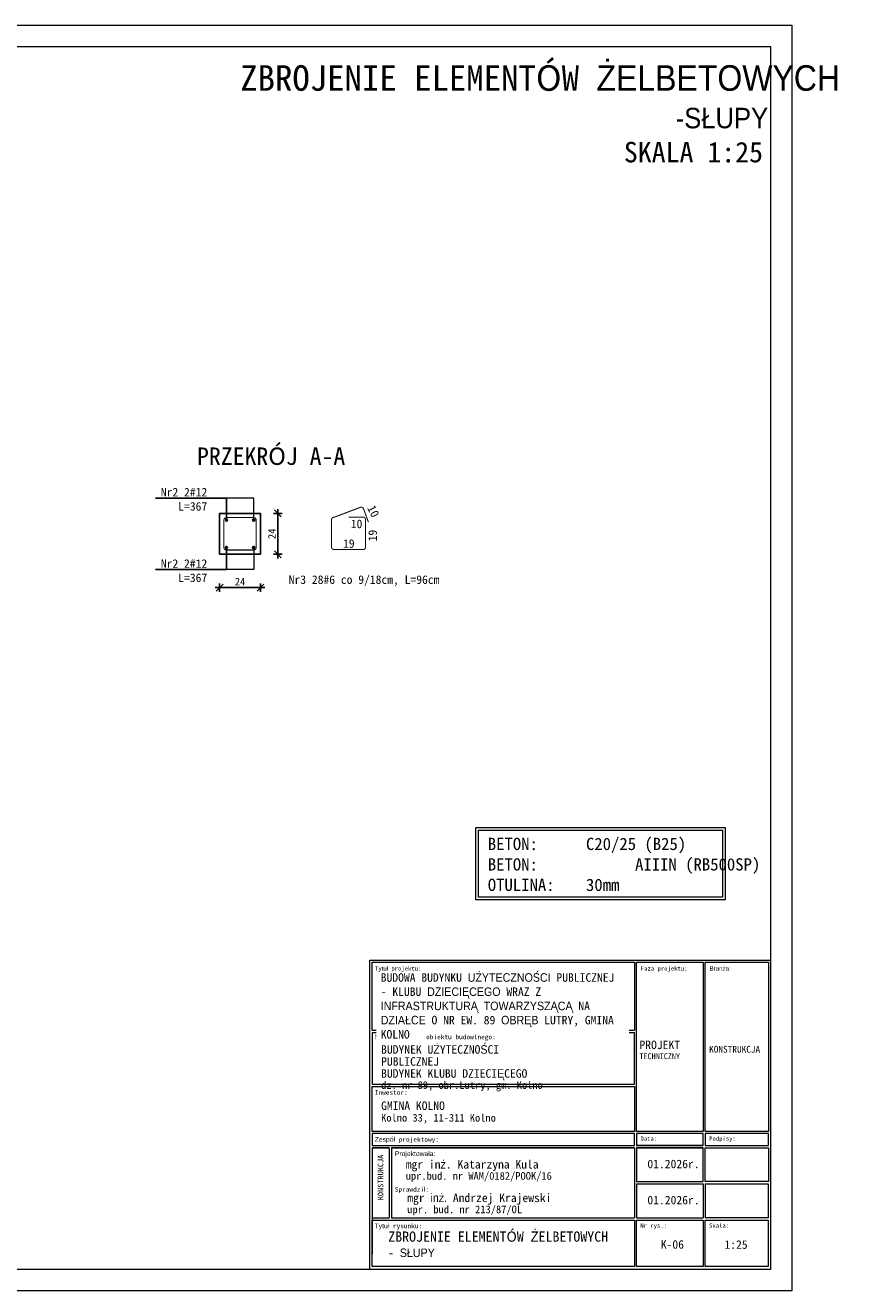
# Model space of a CAD drawing. Header units: millimetres. Extents: x -6343 to 9945, y -9929 to 237.
# Tile 16 of 43: x -3008 to -2513, y -9929 to -9186. Entities that reach past the tile are written whole.
import ezdxf
from ezdxf import colors
from ezdxf.entities.mleader import LeaderData, LeaderLine
from ezdxf.math import Vec2, Vec3

# ---------------------------------------------------------------- set-up
doc = ezdxf.new("R2010")
doc.units = ezdxf.units.MM
doc.linetypes.add('HIDDEN2', pattern=[4.7625, 3.175, -1.5875])
doc.layers.add('_k_beton', color=21, linetype='Continuous')
doc.layers.add('AutoCAD_Structural_Detailing_pręt wyrzucony_', color=7, linetype='Continuous')
for name, color, linetype, lineweight in [('_k_opis', 7, 'Continuous', 13), ('_k_tabela', 7, 'Continuous', 13), ('_k_widok', 7, 'Continuous', 18), ('_k_wymiar', 7, 'Continuous', 9), ('_k_zarys', 7, 'HIDDEN2', 20), ('_k_zbrojenie', 2, 'Continuous', 25)]:
    doc.layers.add(name, color=color, linetype=linetype, lineweight=lineweight)
doc.styles.add('GENERATED_STYLE_1', font='MS Gothic.ttf')
doc.styles.add('GENERATED_STYLE_2', font='MS Gothic.ttf')
doc.styles.add('Katarzyna', font='MS Gothic.ttf')
doc.dimstyles.new('1 - 20   (cm)', dxfattribs={"dimscale": 5, "dimtxt": 0.9, "dimasz": 0.8, "dimexe": 0.5, "dimexo": 0.5, "dimgap": 0.25, "dimtad": 1, "dimdec": 1, "dimzin": 12, "dimdsep": 46, "dimtxsty": 'GENERATED_STYLE_1', "dimblk1": 'OBLIQUE', "dimblk2": 'OBLIQUE', "dimsah": 1, "dimcen": 0, "dimdle": 0.5, "dimclrd": 256, "dimclre": 256, "dimclrt": 4, "dimazin": 0, "dimtfac": 0.75, "dimtdec": 1, "dimtix": 1, "dimtmove": 1, "dimatfit": 3, "dimldrblk": 'OBLIQUE', "dimfxl": 0.5, "dimfxlon": 1, "dimtvp": 0.75, "dimtolj": 1, "dimtzin": 0, "dimarcsym": 0})

# ---------------------------------------------------------------- blocks, each defined once
blk = doc.blocks.new('FI12')
at = {"layer": '_k_zbrojenie', "ltscale": 3}
h = blk.add_hatch(color=256, dxfattribs=at)
h.dxf.hatch_style = 1
h.paths.add_polyline_path([(-0.6, 0, 1), (0.6, 0, 1)])
blk.add_circle((0, 0), 0.6, dxfattribs=at)
blk = doc.blocks.new('_None')
blk = doc.blocks.new('_OBLIQUE')
at = {"color": 0, "linetype": 'ByBlock'}
blk.add_line((-0.5, -0.5), (0.5, 0.5), dxfattribs=at)
blk = doc.blocks.new('*D178')
at = {"layer": '_k_wymiar', "lineweight": -2, "ltscale": 1.5, "transparency": 16777216}
for p, q in [((-2896.53, -9516.18), (-2867.53, -9516.18)), ((-2894.03, -9513.68), (-2894.03, -9518.68)), ((-2870.03, -9513.68), (-2870.03, -9518.68))]:
    blk.add_line(p, q, dxfattribs=at)
at = {"layer": 'Defpoints', "color": 0, "ltscale": 1.5, "transparency": 16777216}
for p in [(-2894.03, -9496.62), (-2870.03, -9496.62), (-2870.03, -9516.18)]:
    blk.add_point(p, dxfattribs=at)
at = {"layer": '_k_wymiar', "lineweight": -2, "ltscale": 1.5, "transparency": 16777216, "xscale": 4, "yscale": 4, "zscale": 4, "rotation": 180}
blk.add_blockref('_OBLIQUE', (-2894.03, -9516.18), dxfattribs=at)
at = {"layer": '_k_wymiar', "lineweight": -2, "ltscale": 1.5, "transparency": 16777216, "xscale": 4, "yscale": 4, "zscale": 4}
blk.add_blockref('_OBLIQUE', (-2870.03, -9516.18), dxfattribs=at)
at = {"layer": '_k_wymiar', "color": 4, "ltscale": 1.5, "transparency": 16777216, "insert": (-2882.03, -9512.68), "char_height": 4.5, "attachment_point": 5, "style": 'GENERATED_STYLE_1'}
blk.add_mtext('\\A1;24', dxfattribs=at)
blk = doc.blocks.new('*D179')
at = {"layer": '_k_wymiar', "lineweight": -2, "ltscale": 1.5, "transparency": 16777216}
for p, q in [((-2862.34, -9472.62), (-2857.34, -9472.62)), ((-2859.84, -9499.12), (-2859.84, -9470.12)), ((-2862.34, -9496.62), (-2857.34, -9496.62))]:
    blk.add_line(p, q, dxfattribs=at)
at = {"layer": 'Defpoints', "color": 0, "ltscale": 1.5, "transparency": 16777216}
for p in [(-2870.03, -9472.62), (-2859.84, -9472.62), (-2870.03, -9496.62)]:
    blk.add_point(p, dxfattribs=at)
at = {"layer": '_k_wymiar', "lineweight": -2, "ltscale": 1.5, "transparency": 16777216, "xscale": 4, "yscale": 4, "zscale": 4}
for p, rotation in [((-2859.84, -9472.62), 90), ((-2859.84, -9496.62), 270)]:
    blk.add_blockref('_OBLIQUE', p, dxfattribs=dict(at, rotation=rotation))
at = {"layer": '_k_wymiar', "color": 4, "ltscale": 1.5, "transparency": 16777216, "insert": (-2863.34, -9484.62), "char_height": 4.5, "attachment_point": 5, "rotation": 90, "style": 'GENERATED_STYLE_1'}
blk.add_mtext('\\A1;24', dxfattribs=at)
blk = doc.blocks.new('Tabela_K_KD')
at = {"layer": '_k_tabela', "ltscale": 1000}
for p, q in [((0, 726.1), (940, 726.1)), ((0, 0), (0, 726.1)), ((5.4, 720.7), (620.7, 720.7)), ((5.4, 561.2), (5.4, 720.7)), ((620.7, 720.7), (620.7, 561.2)), ((625.7, 720.7), (782, 720.7)), ((625.7, 323.7), (625.7, 720.7)), ((782, 720.7), (782, 323.7)), ((787, 720.7), (935, 720.7)), ((787, 323.7), (787, 720.7)), ((935, 720.7), (935, 323.7)), ((940, 726.1), (940, 0)), ((5.4, 561.2), (620.7, 561.2)), ((5.4, 555.8), (5.4, 434.4)), ((5.4, 555.8), (620.7, 555.8)), ((620.7, 434.4), (620.7, 555.8)), ((5.4, 434.4), (620.7, 434.4)), ((5.4, 429.1), (620.7, 429.1)), ((5.4, 323.7), (5.4, 429.1)), ((620.7, 429.1), (620.7, 323.7)), ((620.7, 323.7), (5.4, 323.7)), ((620.7, 318.8), (5.4, 318.8)), ((5.4, 318.8), (5.4, 290.8)), ((620.7, 290.8), (620.7, 318.8)), ((782, 323.7), (625.7, 323.7)), ((782, 318.8), (625.7, 318.8)), ((625.7, 318.8), (625.7, 290.8)), ((782, 290.8), (782, 318.8)), ((935, 323.7), (787, 323.7)), ((935, 318.8), (787, 318.8)), ((787, 318.8), (787, 290.8)), ((935, 290.8), (935, 318.8)), ((5.4, 290.8), (620.7, 290.8)), ((5.4, 285.3), (45, 285.3)), ((45, 285.3), (5.4, 285.3)), ((5.4, 285.3), (5.4, 36.5)), ((50.5, 285.3), (620.7, 285.3)), ((620.7, 285.3), (50.5, 285.3)), ((620.7, 285.3), (620.7, 121.3)), ((625.7, 290.8), (782, 290.8)), ((782, 290.8), (625.7, 290.8)), ((625.7, 285.3), (782, 285.3)), ((782, 285.3), (625.7, 285.3)), ((625.7, 285.3), (625.7, 206)), ((782, 206), (782, 285.3)), ((787, 290.8), (935, 290.8)), ((787, 206), (787, 285.3)), ((787, 285.3), (935, 285.3)), ((935, 285.3), (935, 206)), ((625.7, 206), (782, 206)), ((625.7, 200.5), (782, 200.5)), ((625.7, 200.5), (625.7, 121.3)), ((625.7, 200.5), (625.7, 121.3)), ((782, 200.5), (782, 121.3)), ((782, 200.5), (782, 121.3)), ((935, 206), (787, 206)), ((787, 200.5), (934.6, 200.5)), ((787, 200.5), (787, 121.3)), ((787, 200.5), (787, 121.3)), ((934.6, 200.5), (934.6, 121.3)), ((934.6, 200.5), (934.6, 121.3)), ((5.4, 121.3), (45, 121.3)), ((50.5, 121.3), (620.7, 121.3)), ((625.7, 121.3), (782, 121.3)), ((935, 121.3), (787, 121.3)), ((5.4, 7), (5.4, 115.8)), ((5.4, 115.8), (5.4, 36.5)), ((5.4, 115.8), (620.7, 115.8)), ((620.7, 115.8), (620.7, 7)), ((625.7, 115.8), (782, 115.8)), ((625.7, 7), (625.7, 115.8)), ((782, 115.8), (782, 7)), ((787, 115.8), (934.6, 115.8)), ((787, 7), (787, 115.8)), ((934.6, 115.8), (934.6, 7)), ((934.6, 115.8), (934.6, 36.5)), ((934.6, 115.8), (934.6, 36.5)), ((940, 0), (0, 0)), ((620.7, 7), (5.4, 7)), ((782, 7), (625.7, 7)), ((934.6, 7), (787, 7))]:
    blk.add_line(p, q, dxfattribs=at)
for points in [[(45, 285.3), (45, 285.3), (45, 121.3)], [(50.5, 285.3), (50.5, 121.3)]]:
    blk.add_lwpolyline(points, dxfattribs=at)
at = {"layer": '_k_tabela', "attachment_point": 1}
for s, insert, char_height, style in [('\\A1;Tytuł projektu:', (11.3, 711.3), 10, 'GENERATED_STYLE_2'), ('\\A1;Branża:', (797, 711.3), 10, 'GENERATED_STYLE_2'), ('\\A1;Faza projektu:', (635.7, 711.3), 10, 'GENERATED_STYLE_2'), ('\\A1;Nazwa i adres obiektu budowlnego:', (11.3, 551.1), 11, 'GENERATED_STYLE_2'), ('\\A1;{\\fMS Gothic|b0|i0|c128|p49;KONSTRUKCJA}', (796, 524.7), 16, 'GENERATED_STYLE_2'), ('\\A1;Inwestor:', (11.3, 420.8), 11, 'GENERATED_STYLE_1'), ('\\A1;Zespół projektowy:', (11.3, 310.6), 11, 'GENERATED_STYLE_2'), ('\\A1;Data:', (634.8, 312.1), 10, 'GENERATED_STYLE_2'), ('\\A1;Podpisy:', (796, 312.1), 10, 'GENERATED_STYLE_2'), ('\\A1;Projektowała:', (58.5, 277.1), 11, 'GENERATED_STYLE_1'), ('\\A1;01{\\fMS Gothic|b0|i0|c128|p49;.202}6{\\fMS Gothic|b0|i0|c128|p49;r.}', (651.1, 257.5), 20, 'GENERATED_STYLE_2'), ('\\A1;{\\fMS Gothic|b0|i0|c128|p49;Sprawdzi}ł{\\fMS Gothic|b0|i0|c128|p49;:}', (58.1, 193.4), 11, 'GENERATED_STYLE_2'), ('\\A1;01{\\fMS Gothic|b0|i0|c128|p49;.202}6{\\fMS Gothic|b0|i0|c128|p49;r.}', (651.1, 172.7), 20, 'GENERATED_STYLE_2'), ('\\A1;Tytuł rysunku:', (11, 107.5), 11, 'GENERATED_STYLE_2'), ('\\A1;Nr rys.:', (634.4, 107.9), 10, 'GENERATED_STYLE_2'), ('\\A1;Skala:', (795.7, 107.9), 10, 'GENERATED_STYLE_2')]:
    blk.add_mtext(s, dxfattribs=dict(at, insert=insert, char_height=char_height, style=style))
at = {"layer": '_k_tabela', "insert": (632.5, 537), "char_height": 20, "width": 151.282, "attachment_point": 1, "line_spacing_factor": 0.886929, "style": 'GENERATED_STYLE_2'}
blk.add_mtext('\\A1;{\\fMS Gothic|b0|i0|c128|p49;PROJEKT \\fMS Gothic|b0|i0|c238|p49;\\H0.7x;TECHNICZNY}', dxfattribs=at)
at = {"layer": '_k_tabela', "char_height": 20, "attachment_point": 1, "style": 'GENERATED_STYLE_2'}
for s, insert, line_spacing_factor in [('\\A1;{\\fMS Gothic|b0|i0|c128|p49;GMINA }KOLNO\\P{\\H0.9x;Kolno 33, 11-311 Kolno}', (26.2, 394.2), 0.880579), ('\\A1;{\\fMS Gothic|b0|i0|c128|p49;mgr in}ż{\\fMS Gothic|b0|i0|c128|p49;. Katarzyna Kula\\H0.9x;\\Pupr.bud. nr WAM/0182/POOK/16\\H1.1111x; }', (84, 256.6), 0.845413), ('\\A1;mgr inż. Andrzej Krajewski\\P{\\H0.9x;upr. bud. nr 213/87/OL}', (87.6, 178), 0.845413)]:
    blk.add_mtext(s, dxfattribs=dict(at, insert=insert, line_spacing_factor=line_spacing_factor))
at = {"layer": '_k_tabela', "insert": (18.4, 162.2), "char_height": 13, "attachment_point": 1, "rotation": 90, "line_spacing_factor": 0.845413, "style": 'GENERATED_STYLE_2'}
blk.add_mtext('\\A1;{\\fMS Gothic|b0|i0|c128|p49;KONSTRUKCJA}', dxfattribs=at)
at = {"layer": '_k_tabela', "insert": (25.3, 695.1), "char_height": 20, "width": 572.544, "attachment_point": 1, "style": 'GENERATED_STYLE_2', "bg_fill": 2}
blk.add_mtext('\\A1;{\\fMS Gothic|b1|i0|c238|p49;BUDOWA BUDYNKU UŻYTECZNOŚCI PUBLICZNEJ - KLUBU DZIECIĘCEGO WRAZ Z INFRASTRUKTURĄ TOWARZYSZĄCĄ NA DZIAŁCE O NR EW. 89 OBRĘB LUTRY, GMINA KOLNO }', dxfattribs=at)
at = {"layer": '_k_tabela', "insert": (26.2, 526.2), "char_height": 20, "width": 400.102, "attachment_point": 1, "line_spacing_factor": 0.845413, "style": 'GENERATED_STYLE_2'}
blk.add_mtext('\\A1;{\\fMS Gothic|b0|i0|c128|p49;BUDYNEK U}Ż{\\fMS Gothic|b0|i0|c128|p49;YTECZNO}Ś{\\fMS Gothic|b0|i0|c128|p49;CI PUBLICZNEJ \\P}BUDYNEK {\\fMS Gothic|b0|i0|c128|p49;KLUBU DZIECI}Ę{\\fMS Gothic|b0|i0|c128|p49;CEGO\\P\\H0.9x;dz. nr \\fMS Gothic|b0|i0|c238|p49;89,\\fMS Gothic|b0|i0|c128|p49; obr.\\fMS Gothic|b0|i0|c238|p49;Lutry, gm. Kolno}', dxfattribs=at)
blk = doc.blocks.new('tabela_konstrukcja')
at = {"layer": '_k_wymiar', "xscale": 0.5, "yscale": 0.5, "zscale": 0.5}
blk.add_blockref('Tabela_K_KD', (-470, 0), dxfattribs=at)

msp = doc.modelspace()

# ---------------------------------------------------------------- linework, layer by layer
at = {"layer": '_k_beton', "ltscale": 3}
msp.add_lwpolyline([(-2894.03, -9472.62), (-2870.03, -9472.62), (-2870.03, -9496.62), (-2894.03, -9496.62)], close=True, dxfattribs=at)
at = {"layer": '_k_opis', "ltscale": 3}
for points in [[(-2874.03, -9476.62), (-2874.03, -9463.67), (-2891.03, -9463.67)], [(-2874.03, -9492.62), (-2874.03, -9505.58), (-2891.03, -9505.58)]]:
    msp.add_lwpolyline(points, dxfattribs=at)
at = {"layer": '_k_tabela', "ltscale": 10}
for points in [[(-2558.32, -9186.24), (-2558.32, -9928.74), (-3608.32, -9928.74), (-3608.32, -9186.24)], [(-2570.82, -9198.74), (-2570.82, -9916.24), (-3558.32, -9916.24), (-3558.32, -9198.74)]]:
    msp.add_lwpolyline(points, close=True, dxfattribs=at)
at = {"layer": '_k_wymiar', "ltscale": 0.1}
for points in [[(-2743.63, -9657.04), (-2597.46, -9657.04), (-2597.46, -9699.35), (-2743.63, -9699.35)], [(-2742.07, -9658.59), (-2599.02, -9658.59), (-2599.02, -9697.79), (-2742.07, -9697.79)]]:
    msp.add_lwpolyline(points, close=True, dxfattribs=at)
at = {"layer": '_k_zbrojenie', "color": 4, "ltscale": 3, "const_width": 0.6}
msp.add_lwpolyline([(-2818.34, -9474.91), (-2809.84, -9474.91, -0.414214), (-2808.34, -9476.41), (-2808.34, -9492.41, -0.414214), (-2809.84, -9493.91), (-2826.84, -9493.91, -0.414214), (-2828.34, -9492.41), (-2828.34, -9476.84, -0.472657), (-2826.84, -9474.91), (-2811.47, -9469.1, -0.414214), (-2809.55, -9470), (-2806.71, -9477.79)], format="xyb", dxfattribs=at)
msp.add_lwpolyline([(-2890.03, -9475.12), (-2874.03, -9475.12, -0.414214), (-2872.53, -9476.62), (-2872.53, -9492.62, -0.414214), (-2874.03, -9494.12), (-2890.03, -9494.12, -0.414214), (-2891.53, -9492.62), (-2891.53, -9476.62, -0.414214)], format="xyb", close=True, dxfattribs=at)

# ---------------------------------------------------------------- block references
at = {"layer": '_k_zbrojenie', "xscale": -1, "rotation": 180}
for p in [(-2890.03, -9476.62), (-2874.03, -9476.62)]:
    msp.add_blockref('FI12', p, dxfattribs=at)
at = {"layer": '_k_zbrojenie'}
for p in [(-2890.03, -9492.62), (-2874.03, -9492.62)]:
    msp.add_blockref('FI12', p, dxfattribs=at)

# ---------------------------------------------------------------- texts
at = {"layer": '_k_opis', "ltscale": 5, "char_height": 5, "attachment_point": 1, "style": 'Katarzyna'}
for s, insert in [('\\pi1013.5;{\\fMS Gothic|b1|i0|c238|p49;\\H3x;ZBROJENIE ELEMENTÓW ŻELBETOWYCH\\P\\pi1203.2,l20,t1238.2;\\fMS Gothic|b0|i0|c238|p49;\\H0.8x;-^IFUNDAMENTY\\P\\pi1238.6,l0,tz;SKALA 1:25}', (-6344.94, -9209.65)), ('\\pi1013.5;{\\fMS Gothic|b1|i0|c238|p49;\\H3x;ZBROJENIE ELEMENTÓW ŻELBETOWYCH\\P\\pi1105.5;\\fMS Gothic|b0|i0|c238|p49;\\H0.8x;-PODCIĄGI, NADPROŻA, WIEŃCE\\P\\pi1238.6;SKALA 1:25}', (-5131.24, -9209.65)), ('\\pi1013.5;{\\fMS Gothic|b1|i0|c238|p49;\\H3x;ZBROJENIE ELEMENTÓW ŻELBETOWYCH\\P\\pi1269;\\fMS Gothic|b0|i0|c238|p49;\\H0.8x;-SŁUPY\\P\\pi1238.6;SKALA 1:25}', (-3895.44, -9209.65)), ('\\pi1162.8;{\\fMS Gothic|b1|i0|c238|p49;\\H3x;MUR OPOROWY MR-1\\P\\pi1238.6;\\fMS Gothic|b0|i0|c238|p49;\\H0.8x;SKALA 1:25}', (-3318.55, -9209.65))]:
    msp.add_mtext_dynamic_manual_height_columns(s, width=1315.029, gutter_width=25, heights=[0], dxfattribs=dict(at, insert=insert))
at = {"layer": '_k_opis', "insert": (-2863.79, -9444.37), "char_height": 5, "width": 137.5479, "attachment_point": 8, "line_spacing_factor": 0.84, "style": 'GENERATED_STYLE_1'}
msp.add_mtext('\\pt50;{\\fMS Gothic|b1|i0|c238|p49;\\H2.048x;PRZEKRÓJ A-A}', dxfattribs=at)
at = {"layer": '_k_opis', "insert": (-2809.27, -9515.3), "char_height": 5, "width": 108.015, "attachment_point": 8, "style": 'GENERATED_STYLE_1'}
msp.add_mtext('{\\fMS Gothic|b1|i0|c238|p49;Nr3\\fMS Gothic|b0|i0|c128|p49; }28{\\fMS Gothic|b0|i0|c128|p49;#6 co 9/18cm, L=96cm}', dxfattribs=at)
at = {"layer": '_k_tabela', "insert": (-2795.09, -9893.99), "char_height": 6, "width": 234.6812, "attachment_point": 1, "style": 'GENERATED_STYLE_1'}
msp.add_mtext('\\A1;{\\fMS Gothic|b1|i0|c128|p49;ZBROJENIE ELEMENTÓW \\fMS Gothic|b1|i0|c238|p49;Ż\\fMS Gothic|b1|i0|c128|p49;ELBETOWYCH\\P\\fMS Gothic|b0|i0|c128|p49;\\H0.83333x;- \\fMS Gothic|b0|i0|c238|p49;SŁUPY}', dxfattribs=at)
at = {"layer": '_k_tabela', "insert": (-2597.84, -9899.17), "char_height": 5, "attachment_point": 1, "style": 'GENERATED_STYLE_1'}
msp.add_mtext('\\A1;1:25', dxfattribs=at)
at = {"layer": '_k_widok', "ltscale": 0.1, "insert": (-2736.68, -9662.99), "char_height": 7.2, "attachment_point": 1, "style": 'GENERATED_STYLE_1'}
msp.add_mtext_dynamic_manual_height_columns('\\A1;{\\fMS Gothic|b0|i0|c128|p49;BETON: ^IC}20/25{\\fMS Gothic|b0|i0|c128|p49; (B2}5{\\fMS Gothic|b0|i0|c128|p49;)\\PBETON:^I^IAIIIN (RB500SP)\\POTULINA:^I30mm}', width=569.6838, gutter_width=1000, heights=[0], dxfattribs=at)
at = {"layer": 'AutoCAD_Structural_Detailing_pręt wyrzucony_', "color": 4, "style": 'GENERATED_STYLE_1'}
for s, rotation, p in [('10', 296.63293, (-2807.57, -9469.45)), ('19', 90, (-2801.76, -9489.04))]:
    msp.add_text(s, height=5, rotation=rotation, dxfattribs=at).set_placement(p)
for s, p in [('10', (-2817.07, -9481.29)), ('19', (-2821.62, -9492.83))]:
    msp.add_text(s, height=5, dxfattribs=at).set_placement(p)

# ---------------------------------------------------------------- dimensions: what is measured, and where the dimension line sits
at = {"layer": '_k_wymiar', "ltscale": 1.5}
dim = msp.add_linear_dim(base=(-2859.84, -9472.62), p1=(-2870.03, -9496.62), p2=(-2870.03, -9472.62), angle=90, dimstyle='1 - 20   (cm)', dxfattribs=at)
dim.commit()
dim.dimension.update_dxf_attribs({"geometry": '*D179', "text_midpoint": (-2863.34, -9484.62)})
dim = msp.add_linear_dim(base=(-2870.03, -9516.18), p1=(-2894.03, -9496.62), p2=(-2870.03, -9496.62), dimstyle='1 - 20   (cm)', dxfattribs=at)
dim.commit()
dim.dimension.update_dxf_attribs({"geometry": '*D178', "text_midpoint": (-2882.03, -9512.68)})

# ---------------------------------------------------------------- leaders
at = {"layer": '_k_opis', "ltscale": 0.1}
ml = msp.add_multileader_mtext('Standard', dxfattribs=at)
ml.set_content('{\\fMS Gothic|b1|i0|c238|p49;Nr2 \\fMS Gothic|b0|i0|c128|p49;2#12  L=}367', color=256, style='GENERATED_STYLE_1')
ml.set_leader_properties()
ml.set_arrow_properties(name='NONE')
ml.build(insert=Vec2(0, 0))
ml.multileader.update_dxf_attribs({"text_left_attachment_type": 6, "text_right_attachment_type": 6, "arrow_head_size": 4.5})
ctx = ml.context
ctx.base_point, ctx.char_height, ctx.arrow_head_size, ctx.landing_gap_size, ctx.plane_origin = Vec3(-2927.2, -9463.67), 5, 4.5, 0.5, Vec3(-2607.86, -9339.91)
ctx.left_attachment, ctx.right_attachment, ctx.text_align_type = 6, 6, 2
notes = []
notes.append((ctx, [(0, (1, 1, 0), (-2890.03, -9463.67), (-1, 0), 10.75, [(1, [(-2890.03, -9476.62)], 0, [])])]))
ctx.mtext.insert, ctx.mtext.width, ctx.mtext.alignment, ctx.mtext.flow_direction = Vec3(-2901.28, -9457.67), 30.0171, 3, 5
ml = msp.add_multileader_mtext('Standard', dxfattribs=at)
ml.set_content('{\\fMS Gothic|b1|i0|c238|p49;Nr2 \\fMS Gothic|b0|i0|c128|p49;2#12  L=3}67', color=256, style='GENERATED_STYLE_1')
ml.set_leader_properties()
ml.set_arrow_properties(name='NONE')
ml.build(insert=Vec2(0, 0))
ml.multileader.update_dxf_attribs({"text_left_attachment_type": 6, "text_right_attachment_type": 6, "arrow_head_size": 4.5})
ctx = ml.context
ctx.base_point, ctx.char_height, ctx.arrow_head_size, ctx.landing_gap_size, ctx.plane_origin = Vec3(-2927.2, -9505.58), 5, 4.5, 0.5, Vec3(-2607.86, -9629.33)
ctx.left_attachment, ctx.right_attachment, ctx.text_align_type = 6, 6, 2
notes.append((ctx, [(0, (1, 1, 0), (-2890.03, -9505.58), (-1, 0), 10.75, [(1, [(-2890.03, -9492.62)], 0, [])])]))
ctx.mtext.insert, ctx.mtext.width, ctx.mtext.alignment, ctx.mtext.flow_direction = Vec3(-2901.28, -9499.58), 30.0171, 3, 5
for ctx, leaders in notes:
    for number, flags, end, landing, length, lines in leaders:
        leader = LeaderData()
        leader.index, (leader.has_last_leader_line, leader.has_dogleg_vector, leader.attachment_direction) = number, flags
        leader.last_leader_point, leader.dogleg_vector, leader.dogleg_length = Vec3(end), Vec3(landing), length
        for number, points, colour, breaks in lines:
            line = LeaderLine()
            line.index, line.vertices, line.color, line.breaks = number, Vec3.list(points), colors.encode_raw_color(colour), breaks
            leader.lines.append(line)
        ctx.leaders.append(leader)

# ---------------------------------------------------------------- next in the draw order: block references
at = {"layer": '_k_zarys', "xscale": 0.5, "yscale": 0.5, "zscale": 0.5}
msp.add_blockref('tabela_konstrukcja', (-2570.82, -9916.24), dxfattribs=at)

# ---------------------------------------------------------------- next in the draw order: texts
at = {"layer": '_k_tabela', "insert": (-2635.18, -9899.09), "char_height": 5, "attachment_point": 1, "style": 'GENERATED_STYLE_1'}
msp.add_mtext('\\A1;{\\fMS Gothic|b1|i0|c238|p49;K-06}', dxfattribs=at)

doc.saveas('drawing.dxf')
